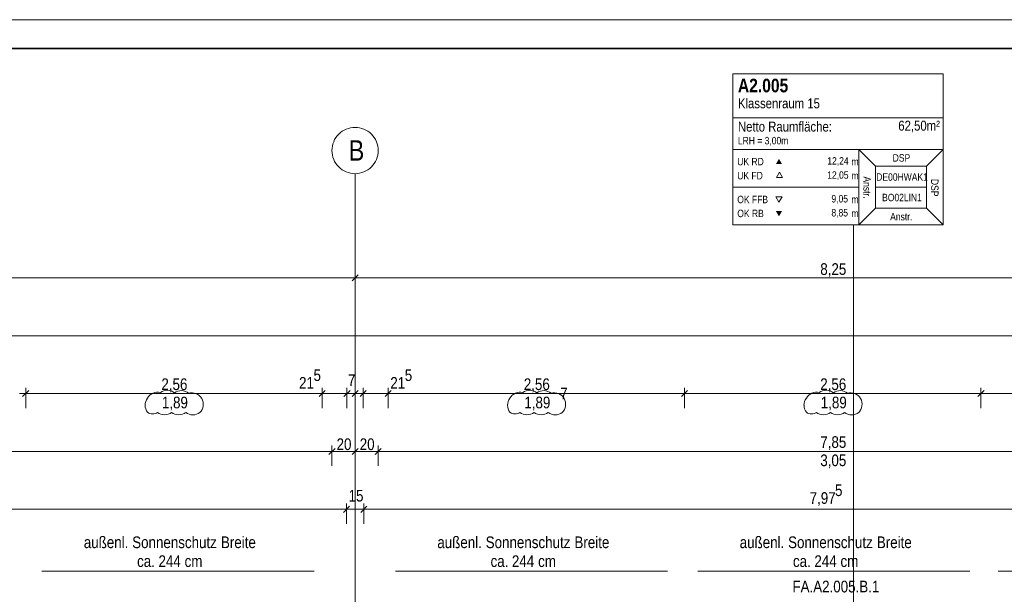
# Model space of a CAD drawing. Extents: x -634 to 300, y 62 to 1102.
# Tile 120 of 125: x -215 to -45, y 1003 to 1102. Entities that reach past the tile are written whole.
import ezdxf
from ezdxf.lldxf.tags import DXFTag

# ---------------------------------------------------------------- set-up
doc = ezdxf.new("R2010")
doc.units = 0
doc.layers.get('0').update_dxf_attribs({"lineweight": 13})
for name, color, linetype, lineweight in [('30 -33 Aussenwände- 8 Sonnenschutz', 7, 'Continuous', 9), ('70 -71 Achsen- 1 Gebäudeachsen', 7, 'STRICHPUNKT2-A06CPW00L0', 18), ('iwb_Plankopf Rahmen', 7, 'Continuous', 35), ('Keine-A06CPVZYL0', 7, 'Continuous', 9)]:
    doc.layers.add(name, color=color, linetype=linetype, lineweight=lineweight)
for name, color, linetype, lineweight, true_color in [('70 -72 Beschriftung- 1 Beschriftung allgemein', 7, 'Continuous', 9, 0xff6633), ('70 -75 Raumstempel- 1 Raumstempel-A06CPVZWL0', 1, 'Continuous', 50, 0xff0000), ('70 -75 Raumstempel-2 Verweislinie', 3, 'Continuous', 9, 0x00ff00), ('70 -76 Bemaßung- 2 Allgemein', 9, 'Continuous', 5, 0x808080), ('70 -77 Revision- 2 Wolken', 7, 'Continuous', 18, 0x944cff)]:
    doc.layers.add(name, color=color, linetype=linetype, lineweight=lineweight, true_color=true_color)
doc.styles.get("Standard").update_dxf_attribs({"font": 'ARIALN.TTF'})
tags = doc.linetypes.add('STRICHPUNKT2-A06CPW00L0', pattern=[12.7, 6.35, -3.175, 0, -3.175]).pattern_tags.tags
tags[10:11] = [DXFTag(74, 4), DXFTag(75, 0), DXFTag(340, '0'), DXFTag(46, 0.0), DXFTag(50, 0.0), DXFTag(44, 0.0), DXFTag(45, 0.0)]
tags[8:9] = [DXFTag(74, 4), DXFTag(75, 0), DXFTag(340, '0'), DXFTag(46, 0.0), DXFTag(50, 0.0), DXFTag(44, 0.0), DXFTag(45, 0.0)]
tags[6:7] = [DXFTag(74, 4), DXFTag(75, 0), DXFTag(340, '0'), DXFTag(46, 0.0), DXFTag(50, 0.0), DXFTag(44, 0.0), DXFTag(45, 0.0)]
tags[4:5] = [DXFTag(74, 4), DXFTag(75, 0), DXFTag(340, '0'), DXFTag(46, 0.0), DXFTag(50, 0.0), DXFTag(44, 0.0), DXFTag(45, 0.0)]

# ---------------------------------------------------------------- blocks, each defined once
blk = doc.blocks.new('Referenz-A06CPW02L0')
at = {"layer": '30 -33 Aussenwände- 8 Sonnenschutz', "color": 0, "linetype": 'Continuous', "ltscale": 0.13}
for p, q in [((-164.12, 1007.15), (-211.12, 1007.15)), ((-103.06, 1007.15), (-150.06, 1007.15)), ((-50.83, 1007.15), (-97.83, 1007.15)), ((1.02, 1007.15), (-45.98, 1007.15))]:
    blk.add_line(p, q, dxfattribs=at)
at = {"layer": '70 -71 Achsen- 1 Gebäudeachsen', "color": 0, "linetype": 'STRICHPUNKT2-A06CPW00L0', "ltscale": 0.18}
blk.add_line((-157.03, 1075.82), (-157.03, 76.38), dxfattribs=at)
at = {"layer": '70 -75 Raumstempel- 1 Raumstempel-A06CPVZWL0', "color": 0, "lineweight": 9}
for p, q in [((-91.78, 1093.09), (-91.78, 1066.95)), ((-55.46, 1093.09), (-91.78, 1093.09)), ((-55.46, 1066.95), (-55.46, 1093.09)), ((-55.46, 1085.49), (-91.78, 1085.49)), ((-91.78, 1080.02), (-70.05, 1080.02)), ((-67.17, 1077.12), (-70.05, 1080.02)), ((-55.46, 1080.02), (-70.05, 1080.02)), ((-70.05, 1080.02), (-70.05, 1066.95)), ((-58.34, 1077.12), (-55.46, 1080.02)), ((-67.17, 1069.85), (-67.17, 1077.12)), ((-67.17, 1077.12), (-58.34, 1077.12)), ((-58.34, 1069.85), (-58.34, 1077.12)), ((-83.74, 1076.06), (-84.27, 1075.15)), ((-84.27, 1075.15), (-83.22, 1075.15)), ((-83.22, 1075.15), (-83.74, 1076.06)), ((-91.78, 1073.48), (-70.05, 1073.48)), ((-58.34, 1073.48), (-67.17, 1073.48)), ((-83.82, 1070.88), (-84.34, 1071.79)), ((-84.34, 1071.79), (-83.29, 1071.79)), ((-83.29, 1071.79), (-83.82, 1070.88)), ((-67.17, 1069.85), (-70.05, 1066.95)), ((-67.17, 1069.85), (-58.34, 1069.85)), ((-58.34, 1069.85), (-55.46, 1066.95)), ((-55.46, 1066.95), (-91.78, 1066.95))]:
    blk.add_line(p, q, dxfattribs=at)
at = {"layer": '70 -75 Raumstempel- 1 Raumstempel-A06CPVZWL0', "color": 0, "lineweight": 0}
for points in [[(-83.29, 1077.47), (-83.82, 1078.38), (-84.34, 1077.47)], [(-83.29, 1069.34), (-83.82, 1068.44), (-84.34, 1069.34)]]:
    blk.add_solid(points, dxfattribs=at)
at = {"layer": '70 -75 Raumstempel-2 Verweislinie', "color": 0, "linetype": 'Continuous', "ltscale": 0.13}
blk.add_line((-70.93, 938.38), (-70.93, 1066.95), dxfattribs=at)
at = {"layer": '70 -76 Bemaßung- 2 Allgemein', "color": 0, "linetype": 'Continuous', "ltscale": 0.13}
for p, q in [((-158.09, 1057.82), (-320.97, 1057.82)), ((-156.53, 1057.82), (-158.09, 1057.82)), ((-156.5, 1058.35), (-157.56, 1057.29)), ((-157.56, 1057.29), (-156.5, 1058.35)), ((-157.53, 1057.82), (-155.97, 1057.82)), ((-157.03, 1057.88), (-157.03, 1058.82)), ((-157.03, 1057.88), (-157.03, 1058.82)), ((6.91, 1057.82), (-155.97, 1057.82)), ((6.91, 1047.82), (-554.53, 1047.82)), ((-212.93, 1037.82), (-214.99, 1037.82)), ((-214.93, 1037.82), (-212.87, 1037.82)), ((-213.93, 1035.32), (-213.93, 1038.82)), ((-213.93, 1035.32), (-213.93, 1038.82)), ((-163.79, 1037.82), (-212.87, 1037.82)), ((-163.79, 1037.82), (-164.85, 1037.82)), ((-161.73, 1037.82), (-163.79, 1037.82)), ((-161.73, 1037.82), (-163.79, 1037.82)), ((-162.73, 1035.32), (-162.73, 1038.82)), ((-162.73, 1035.32), (-162.73, 1038.82)), ((-158.43, 1037.82), (-162.73, 1037.82)), ((-159.49, 1037.82), (-160.55, 1037.82)), ((-157.43, 1037.82), (-159.49, 1037.82)), ((-159.43, 1037.82), (-157.37, 1037.82)), ((-158.09, 1037.82), (-159.15, 1037.82)), ((-158.43, 1035.32), (-158.43, 1038.82)), ((-158.43, 1035.32), (-158.43, 1038.82)), ((-157.03, 1037.82), (-158.43, 1037.82)), ((-156.03, 1037.82), (-158.09, 1037.82)), ((-158.03, 1037.82), (-155.97, 1037.82)), ((-156.69, 1037.82), (-157.75, 1037.82)), ((-157.37, 1037.82), (-156.31, 1037.82)), ((-157.03, 1037.88), (-157.03, 1038.82)), ((-157.03, 1037.88), (-157.03, 1038.82)), ((-155.63, 1037.82), (-157.03, 1037.82)), ((-154.63, 1037.82), (-156.69, 1037.82)), ((-156.63, 1037.82), (-154.57, 1037.82)), ((-155.97, 1037.82), (-154.91, 1037.82)), ((-155.63, 1035.32), (-155.63, 1038.82)), ((-155.63, 1035.32), (-155.63, 1038.82)), ((-151.33, 1037.82), (-155.63, 1037.82)), ((-154.57, 1037.82), (-153.51, 1037.82)), ((-152.33, 1037.82), (-150.27, 1037.82)), ((-152.33, 1037.82), (-150.27, 1037.82)), ((-151.33, 1035.32), (-151.33, 1038.82)), ((-151.33, 1035.32), (-151.33, 1038.82)), ((-150.27, 1037.82), (-149.21, 1037.82)), ((-101.19, 1037.82), (-150.27, 1037.82)), ((-99.13, 1037.82), (-101.19, 1037.82)), ((-101.13, 1037.82), (-99.07, 1037.82)), ((-100.13, 1035.32), (-100.13, 1038.82)), ((-100.13, 1035.32), (-100.13, 1038.82)), ((-49.99, 1037.82), (-99.07, 1037.82)), ((-47.93, 1037.82), (-49.99, 1037.82)), ((-49.93, 1037.82), (-47.87, 1037.82)), ((-48.93, 1035.32), (-48.93, 1038.82)), ((-48.93, 1035.32), (-48.93, 1038.82)), ((1.21, 1037.82), (-47.87, 1037.82)), ((-162.09, 1027.82), (-316.97, 1027.82)), ((-160.03, 1027.82), (-162.09, 1027.82)), ((-162.03, 1027.82), (-159.97, 1027.82)), ((-161.03, 1025.32), (-161.03, 1028.82)), ((-161.03, 1025.32), (-161.03, 1028.82)), ((-158.09, 1027.82), (-159.97, 1027.82)), ((-156.03, 1027.82), (-158.09, 1027.82)), ((-158.03, 1027.82), (-155.97, 1027.82)), ((-157.03, 1027.88), (-157.03, 1028.82)), ((-157.03, 1027.88), (-157.03, 1028.82)), ((-154.09, 1027.82), (-155.97, 1027.82)), ((-152.03, 1027.82), (-154.09, 1027.82)), ((-154.03, 1027.82), (-151.97, 1027.82)), ((-153.03, 1025.32), (-153.03, 1028.82)), ((-153.03, 1025.32), (-153.03, 1028.82)), ((2.91, 1027.82), (-151.97, 1027.82)), ((-158.53, 1015.32), (-158.53, 1018.82)), ((-158.53, 1015.32), (-158.53, 1018.82)), ((-155.53, 1015.32), (-155.53, 1018.82)), ((-155.53, 1015.32), (-155.53, 1018.82)), ((-159.59, 1017.82), (-319.47, 1017.82)), ((-159.59, 1017.82), (-160.65, 1017.82)), ((-157.53, 1017.82), (-159.59, 1017.82)), ((-157.53, 1017.82), (-159.59, 1017.82)), ((-155.53, 1017.82), (-158.53, 1017.82)), ((-156.53, 1017.82), (-154.47, 1017.82)), ((-156.53, 1017.82), (-154.47, 1017.82)), ((-154.47, 1017.82), (-153.41, 1017.82)), ((2.91, 1017.82), (-154.47, 1017.82))]:
    blk.add_line(p, q, dxfattribs=at)
at = {"layer": '70 -76 Bemaßung- 2 Allgemein', "color": 0, "linetype": 'Continuous', "lineweight": 20, "ltscale": 0.2}
for p, q in [((-213.4, 1038.35), (-214.46, 1037.29)), ((-214.46, 1037.29), (-213.4, 1038.35)), ((-162.2, 1038.35), (-163.26, 1037.29)), ((-162.2, 1038.35), (-163.26, 1037.29)), ((-158.96, 1037.29), (-157.9, 1038.35)), ((-157.9, 1038.35), (-158.96, 1037.29)), ((-157.56, 1037.29), (-156.5, 1038.35)), ((-156.5, 1038.35), (-157.56, 1037.29)), ((-156.16, 1037.29), (-155.1, 1038.35)), ((-155.1, 1038.35), (-156.16, 1037.29)), ((-151.86, 1037.29), (-150.8, 1038.35)), ((-151.86, 1037.29), (-150.8, 1038.35)), ((-99.6, 1038.35), (-100.66, 1037.29)), ((-100.66, 1037.29), (-99.6, 1038.35)), ((-48.4, 1038.35), (-49.46, 1037.29)), ((-49.46, 1037.29), (-48.4, 1038.35)), ((-160.5, 1028.35), (-161.56, 1027.29)), ((-161.56, 1027.29), (-160.5, 1028.35)), ((-156.5, 1028.35), (-157.56, 1027.29)), ((-157.56, 1027.29), (-156.5, 1028.35)), ((-152.5, 1028.35), (-153.56, 1027.29)), ((-153.56, 1027.29), (-152.5, 1028.35)), ((-158, 1018.35), (-159.06, 1017.29)), ((-158, 1018.35), (-159.06, 1017.29)), ((-156.06, 1017.29), (-155, 1018.35)), ((-156.06, 1017.29), (-155, 1018.35))]:
    blk.add_line(p, q, dxfattribs=at)
at = {"layer": '70 -77 Revision- 2 Wolken', "color": 0, "linetype": 'Continuous', "ltscale": 0.18}
for centre, major_axis in [((-191.1, 1036.04), (-0.84, 1.85)), ((-191.1, 1036.04), (0.44, 1.98)), ((-189.49, 1036.36), (0.06, 2.03)), ((-189.49, 1036.36), (1.27, 1.59)), ((-187.05, 1036.29), (0.06, 2.03)), ((-187.05, 1036.29), (1.27, 1.59)), ((-185.27, 1035.92), (0.77, 1.88)), ((-185.27, 1035.92), (1.74, 1.05)), ((-128.5, 1036.04), (-0.84, 1.85)), ((-128.5, 1036.04), (0.44, 1.98)), ((-126.89, 1036.36), (0.06, 2.03)), ((-126.89, 1036.36), (1.27, 1.59)), ((-124.45, 1036.29), (0.06, 2.03)), ((-124.45, 1036.29), (1.27, 1.59)), ((-122.67, 1035.92), (0.77, 1.88)), ((-122.67, 1035.92), (1.74, 1.05)), ((-77.3, 1036.04), (-0.84, 1.85)), ((-77.3, 1036.04), (0.44, 1.98)), ((-75.69, 1036.36), (0.06, 2.03)), ((-75.69, 1036.36), (1.27, 1.59)), ((-73.25, 1036.29), (0.06, 2.03)), ((-73.25, 1036.29), (1.27, 1.59)), ((-71.47, 1035.92), (0.77, 1.88)), ((-71.47, 1035.92), (1.74, 1.05)), ((-191.26, 1035.8), (-1.63, 1.22)), ((-191.26, 1035.8), (-2.03, 0)), ((-185.3, 1035.96), (2.02, -0.26)), ((-128.66, 1035.8), (-1.63, 1.22)), ((-128.66, 1035.8), (-2.03, 0)), ((-122.7, 1035.96), (2.02, -0.26)), ((-77.46, 1035.8), (-1.63, 1.22)), ((-77.46, 1035.8), (-2.03, 0)), ((-71.5, 1035.96), (2.02, -0.26)), ((-192.01, 1035.73), (-0.87, -1.15)), ((-192.01, 1035.73), (-0.01, -1.44)), ((-189.93, 1036.19), (-1.23, -1.62)), ((-189.93, 1036.19), (-0.01, -2.03)), ((-187.49, 1036.18), (-1.23, -1.62)), ((-187.49, 1036.18), (-0.01, -2.03)), ((-185.05, 1036.17), (-1.23, -1.62)), ((-185.05, 1036.17), (-0.01, -2.03)), ((-185.3, 1035.96), (1.46, -1.42)), ((-129.41, 1035.73), (-0.87, -1.15)), ((-129.41, 1035.73), (-0.01, -1.44)), ((-127.33, 1036.19), (-1.23, -1.62)), ((-127.33, 1036.19), (-0.01, -2.03)), ((-124.89, 1036.18), (-1.23, -1.62)), ((-124.89, 1036.18), (-0.01, -2.03)), ((-122.45, 1036.17), (-1.23, -1.62)), ((-122.45, 1036.17), (-0.01, -2.03)), ((-122.7, 1035.96), (1.46, -1.42)), ((-78.21, 1035.73), (-0.87, -1.15)), ((-78.21, 1035.73), (-0.01, -1.44)), ((-76.13, 1036.19), (-1.23, -1.62)), ((-76.13, 1036.19), (-0.01, -2.03)), ((-73.69, 1036.18), (-1.23, -1.62)), ((-73.69, 1036.18), (-0.01, -2.03)), ((-71.25, 1036.17), (-1.23, -1.62)), ((-71.25, 1036.17), (-0.01, -2.03)), ((-71.5, 1035.96), (1.46, -1.42))]:
    blk.add_ellipse(centre, major_axis=major_axis, ratio=1, start_param=0, end_param=0.643501, dxfattribs=at)
at = {"layer": 'Keine-A06CPVZYL0', "color": 0, "linetype": 'Continuous', "ltscale": 0.13}
for p, q in [((-159.26, 1083.15), (-158.92, 1083.35)), ((-158.92, 1083.35), (-158.56, 1083.52)), ((-158.56, 1083.52), (-158.19, 1083.65)), ((-158.19, 1083.65), (-157.81, 1083.75)), ((-157.81, 1083.75), (-157.43, 1083.8)), ((-157.43, 1083.8), (-157.03, 1083.82)), ((-157.03, 1083.82), (-156.64, 1083.8)), ((-156.64, 1083.8), (-156.25, 1083.75)), ((-156.25, 1083.75), (-155.87, 1083.65)), ((-155.87, 1083.65), (-155.5, 1083.52)), ((-155.5, 1083.52), (-155.15, 1083.35)), ((-155.15, 1083.35), (-154.81, 1083.15)), ((-160.73, 1081.35), (-160.56, 1081.71)), ((-160.56, 1081.71), (-160.36, 1082.05)), ((-160.36, 1082.05), (-160.13, 1082.36)), ((-160.13, 1082.36), (-159.86, 1082.65)), ((-159.86, 1082.65), (-159.57, 1082.92)), ((-159.57, 1082.92), (-159.26, 1083.15)), ((-154.81, 1083.15), (-154.5, 1082.92)), ((-154.5, 1082.92), (-154.2, 1082.65)), ((-154.2, 1082.65), (-153.94, 1082.36)), ((-153.94, 1082.36), (-153.71, 1082.05)), ((-153.71, 1082.05), (-153.51, 1081.71)), ((-153.51, 1081.71), (-153.34, 1081.35)), ((-161.03, 1079.82), (-161.01, 1080.22)), ((-161.01, 1080.22), (-160.96, 1080.6)), ((-160.96, 1080.6), (-160.86, 1080.98)), ((-160.86, 1080.98), (-160.73, 1081.35)), ((-153.34, 1081.35), (-153.21, 1080.98)), ((-153.21, 1080.98), (-153.11, 1080.6)), ((-153.11, 1080.6), (-153.05, 1080.22)), ((-153.05, 1080.22), (-153.03, 1079.82)), ((-161.01, 1079.43), (-161.03, 1079.82)), ((-160.96, 1079.04), (-161.01, 1079.43)), ((-160.86, 1078.66), (-160.96, 1079.04)), ((-160.73, 1078.29), (-160.86, 1078.66)), ((-160.56, 1077.94), (-160.73, 1078.29)), ((-153.34, 1078.29), (-153.51, 1077.94)), ((-153.21, 1078.66), (-153.34, 1078.29)), ((-153.11, 1079.04), (-153.21, 1078.66)), ((-153.05, 1079.43), (-153.11, 1079.04)), ((-153.03, 1079.82), (-153.05, 1079.43)), ((-160.36, 1077.6), (-160.56, 1077.94)), ((-160.13, 1077.29), (-160.36, 1077.6)), ((-159.86, 1077), (-160.13, 1077.29)), ((-159.57, 1076.73), (-159.86, 1077)), ((-159.26, 1076.5), (-159.57, 1076.73)), ((-154.5, 1076.73), (-154.81, 1076.5)), ((-154.2, 1077), (-154.5, 1076.73)), ((-153.94, 1077.29), (-154.2, 1077)), ((-153.71, 1077.6), (-153.94, 1077.29)), ((-153.51, 1077.94), (-153.71, 1077.6)), ((-158.92, 1076.3), (-159.26, 1076.5)), ((-158.56, 1076.13), (-158.92, 1076.3)), ((-158.19, 1076), (-158.56, 1076.13)), ((-157.81, 1075.9), (-158.19, 1076)), ((-157.43, 1075.84), (-157.81, 1075.9)), ((-157.03, 1075.82), (-157.43, 1075.84)), ((-156.64, 1075.84), (-157.03, 1075.82)), ((-156.25, 1075.9), (-156.64, 1075.84)), ((-155.87, 1076), (-156.25, 1075.9)), ((-155.5, 1076.13), (-155.87, 1076)), ((-155.15, 1076.3), (-155.5, 1076.13)), ((-154.81, 1076.5), (-155.15, 1076.3))]:
    blk.add_line(p, q, dxfattribs=at)
at = {"layer": '30 -33 Aussenwände- 8 Sonnenschutz', "color": 0, "linetype": 'Continuous', "ltscale": 0.13, "char_height": 2.0138, "attachment_point": 1}
for s, insert in [('{\\fArial Narrow;außenl.}', (-203.89, 1013.12)), ('{\\fArial Narrow;Sonnenschutz}', (-195.53, 1013.12)), ('{\\fArial Narrow;Breite}', (-180.2, 1013.12)), ('{\\fArial Narrow;außenl.}', (-142.83, 1013.12)), ('{\\fArial Narrow;Sonnenschutz}', (-134.47, 1013.12)), ('{\\fArial Narrow;Breite}', (-119.14, 1013.12)), ('{\\fArial Narrow;außenl.}', (-90.6, 1013.12)), ('{\\fArial Narrow;Sonnenschutz}', (-82.24, 1013.12)), ('{\\fArial Narrow;Breite}', (-66.91, 1013.12)), ('{\\fArial Narrow;ca.}', (-194.69, 1009.86)), ('{\\fArial Narrow;244}', (-190.99, 1009.86)), ('{\\fArial Narrow;cm}', (-186.48, 1009.86)), ('{\\fArial Narrow;ca.}', (-133.63, 1009.86)), ('{\\fArial Narrow;244}', (-129.94, 1009.86)), ('{\\fArial Narrow;cm}', (-125.42, 1009.86)), ('{\\fArial Narrow;ca.}', (-81.4, 1009.86)), ('{\\fArial Narrow;244}', (-77.7, 1009.86)), ('{\\fArial Narrow;cm}', (-73.19, 1009.86))]:
    blk.add_mtext(s, dxfattribs=dict(at, insert=insert))
at = {"layer": '70 -72 Beschriftung- 1 Beschriftung allgemein', "color": 0, "linetype": 'Continuous', "ltscale": 0.13, "insert": (-81.49, 1005.47), "char_height": 2.0138, "attachment_point": 1}
blk.add_mtext('{\\fArial Narrow;FA.A2.005.B.1}', dxfattribs=at)
at = {"layer": '70 -75 Raumstempel- 1 Raumstempel-A06CPVZWL0', "color": 0, "linetype": 'Continuous', "ltscale": 0.5, "attachment_point": 1}
for s, insert, char_height, rotation in [('{\\fArial Narrow|b1|i0;A2.005}', (-90.91, 1092.23), 2.3536, 0), ('{\\fArial Narrow;Klassenraum 15}', (-90.91, 1088.83), 1.7117, 0), ('{\\fArial Narrow;62,50m²}', (-63.21, 1084.97), 1.7117, 0), ('{\\fArial Narrow;Netto Raumfläche:}', (-90.91, 1084.81), 1.7117, 0), ('{\\fArial Narrow;LRH = 3,00m}', (-90.91, 1082.17), 1.2838, 0), ('{\\fArial Narrow;UK RD}', (-91.02, 1078.55), 1.2838, 0), ('{\\fArial Narrow;12,24}', (-75.47, 1078.67), 1.2838, 0), ('{\\fArial Narrow;m}', (-71.3, 1078.54), 1.2838, 0), ('{\\fArial Narrow;DSP}', (-64.18, 1079.19), 1.2838, 0), ('{\\fArial Narrow;UK FD}', (-91.02, 1076.12), 1.2838, 0), ('{\\fArial Narrow;12,05}', (-75.48, 1076.23), 1.2838, 0), ('{\\fArial Narrow;m}', (-71.3, 1076.11), 1.2838, 0), ('{\\fArial Narrow;Anstr.}', (-67.96, 1075.34), 1.2838, 270), ('{\\fArial Narrow;DE00HWAK1}', (-67.01, 1075.88), 1.2838, 0), ('{\\fArial Narrow;DSP}', (-56.26, 1074.91), 1.2838, 270), ('{\\fArial Narrow;OK FFB}', (-91.02, 1072), 1.2838, 0), ('{\\fArial Narrow;9,05}', (-74.76, 1072.13), 1.2838, 0), ('{\\fArial Narrow;m}', (-71.3, 1072), 1.2838, 0), ('{\\fArial Narrow;BO02LIN1}', (-66, 1072.34), 1.2838, 0), ('{\\fArial Narrow;8,85}', (-74.76, 1069.71), 1.2838, 0), ('{\\fArial Narrow;OK RB}', (-91.02, 1069.59), 1.2838, 0), ('{\\fArial Narrow;m}', (-71.3, 1069.59), 1.2838, 0), ('{\\fArial Narrow;Anstr.}', (-64.61, 1069.03), 1.2838, 0)]:
    blk.add_mtext(s, dxfattribs=dict(at, insert=insert, char_height=char_height, rotation=rotation))
at = {"layer": '70 -76 Bemaßung- 2 Allgemein', "color": 0, "linetype": 'Continuous', "ltscale": 0.13, "char_height": 2.0138, "attachment_point": 1}
for s, insert in [('{\\fArial Narrow;8,25}', (-76.68, 1060.34)), ('{\\fArial Narrow;5}', (-164.21, 1042.01)), ('{\\fArial Narrow;7}', (-158.27, 1041.14)), ('{\\fArial Narrow;5}', (-148.45, 1042.01)), ('{\\fArial Narrow;2,56}', (-190.49, 1040.44)), ('{\\fArial Narrow;21}', (-166.71, 1040.67)), ('{\\fArial Narrow;21}', (-150.95, 1040.67)), ('{\\fArial Narrow;2,56}', (-127.89, 1040.44)), ('{\\fArial Narrow;2,56}', (-76.69, 1040.44)), ('{\\fArial Narrow;7}', (-121.61, 1038.83)), ('{\\fArial Narrow;1,89}', (-190.4, 1037.28)), ('{\\fArial Narrow;1,89}', (-127.8, 1037.28)), ('{\\fArial Narrow;1,89}', (-76.6, 1037.28)), ('{\\fArial Narrow;20}', (-160.23, 1030.07)), ('{\\fArial Narrow;20}', (-156.23, 1030.07)), ('{\\fArial Narrow;7,85}', (-76.68, 1030.44)), ('{\\fArial Narrow;3,05}', (-76.68, 1027.29)), ('{\\fArial Narrow;5}', (-74.14, 1022.12)), ('{\\fArial Narrow;15}', (-158.15, 1021.17)), ('{\\fArial Narrow;7,97}', (-78.52, 1020.77))]:
    blk.add_mtext(s, dxfattribs=dict(at, insert=insert))
at = {"layer": 'Keine-A06CPVZYL0', "color": 0, "linetype": 'Continuous', "ltscale": 0.13, "insert": (-158.13, 1081.59), "char_height": 3.5241, "attachment_point": 1}
blk.add_mtext('{\\fArial Narrow;B}', dxfattribs=at)

msp = doc.modelspace()

# ---------------------------------------------------------------- linework, layer by layer
at = {"layer": 'iwb_Plankopf Rahmen', "color": 8, "lineweight": 13, "ltscale": 0.13, "true_color": 0x808080}
msp.add_lwpolyline([(300.35, 62.43), (-619.65, 62.43), (-619.65, 1102.43), (300.35, 1102.43), (300.35, 62.43)], close=True, dxfattribs=at)
at = {"layer": 'iwb_Plankopf Rahmen', "ltscale": 0.35}
msp.add_lwpolyline([(-599.65, 67.43), (-599.65, 1097.43), (295.35, 1097.43), (295.35, 67.43), (-599.65, 67.43)], close=True, dxfattribs=at)

# ---------------------------------------------------------------- block references
at = {"color": 8, "lineweight": 13, "ltscale": 0.13, "true_color": 0x808080}
msp.add_blockref('Referenz-A06CPW02L0', (0, 0), dxfattribs=at)

doc.saveas('drawing.dxf')
